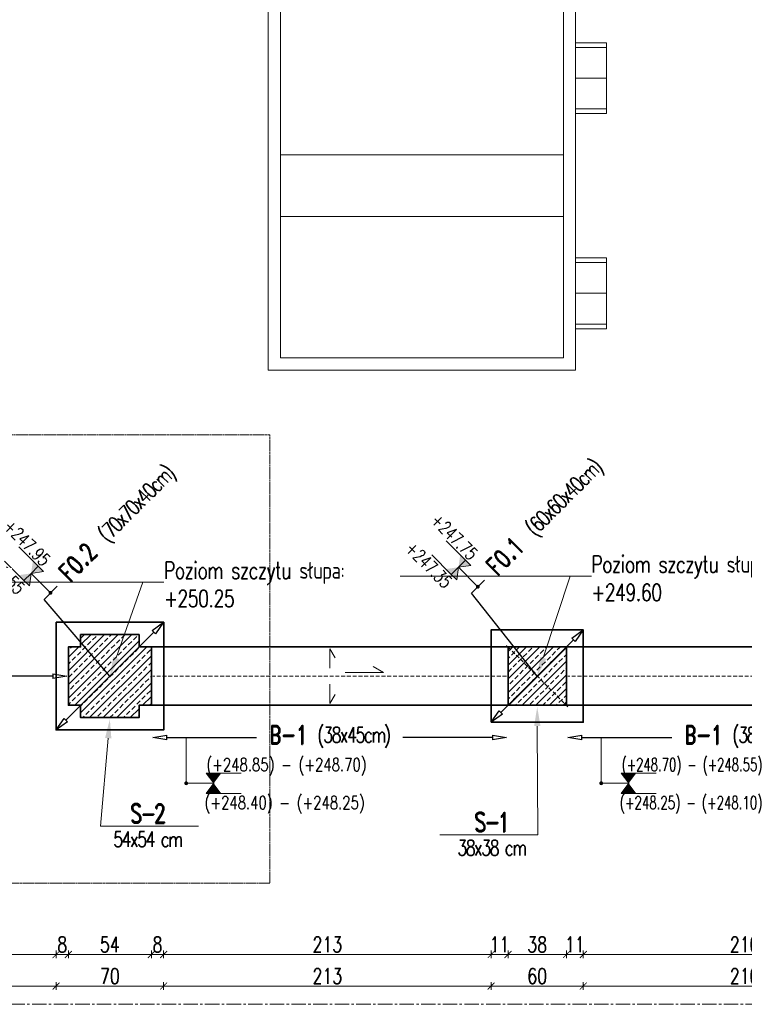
# Model space of a CAD drawing. Header units: millimetres. Extents: x -8 to 14965326, y -810 to 11054951.
# Tile 11 of 72: x 7505072 to 7505544, y 5554950 to 5555590. Entities that reach past the tile are written whole.
import ezdxf
from ezdxf import colors
from ezdxf.entities.mleader import LeaderData, LeaderLine
from ezdxf.math import Vec2, Vec3

# ---------------------------------------------------------------- set-up
doc = ezdxf.new("R2010")
doc.units = ezdxf.units.MM
doc.header["$LTSCALE"] = 0.5
doc.header["$MEASUREMENT"] = 0
doc.linetypes.add('CENTER2', pattern=[1.125, 0.75, -0.125, 0.125, -0.125])
doc.linetypes.add('KRESKOWA', pattern=[0.75, 0.5, -0.25])
doc.layers.get('0').update_dxf_attribs({"linetype": 'CONTINUOUS', "lineweight": 13})
doc.layers.get('Defpoints').update_dxf_attribs({"linetype": 'CONTINUOUS'})
for name, color, linetype, lineweight in [('_K_pozycje', 1, 'CONTINUOUS', 5), ('K_Cienkie przerywane', 252, 'KRESKOWA', 9), ('K_Fundamenty - przekrój', 40, 'CONTINUOUS', 35), ('K_Kreskowanie', 253, 'CONTINUOUS', 5), ('K_Opis', 7, 'CONTINUOUS', 9), ('K_Ściany - przekrój', 7, 'CONTINUOUS', 35), ('tkd_obszary_wykazu', 14, 'CENTER2', 9), ('tkd_wym', 1, 'CONTINUOUS', 5)]:
    doc.layers.add(name, color=color, linetype=linetype, lineweight=lineweight)
doc.styles.add('___K_OPIS_ROMAND', font='romand.shx', dxfattribs={"width": 0.75})
doc.styles.add('___K_OPIS_SIMPLEX', font='simplex.shx', dxfattribs={"width": 0.75})
doc.styles.add('tkd_txt0', font='simplex.shx', dxfattribs={"width": 0.75})
doc.dimstyles.new('opisy_wieńce', dxfattribs={"dimscale": 0.6, "dimtxt": 20, "dimasz": 25, "dimexe": 10, "dimexo": 50, "dimgap": 10, "dimtad": 0, "dimdec": 1, "dimrnd": 0.05, "dimzin": 9, "dimdsep": 46, "dimtxsty": '___K_OPIS_ROMAND', "dimblk1": 'CLOSEDBLANK', "dimblk2": 'CLOSEDBLANK', "dimsah": 1, "dimcen": 0, "dimdle": 10, "dimse1": 1, "dimse2": 1, "dimclrd": 1, "dimclre": 256, "dimclrt": 50, "dimazin": 2, "dimtm": 1e-09, "dimtfac": 1, "dimtdec": 1, "dimtmove": 2, "dimatfit": 3, "dimfxl": 1, "dimtolj": 1, "dimtzin": 0, "dimarcsym": 0})
doc.dimstyles.new('tkd_1-50cm[cm]', dxfattribs={"dimtxt": 10, "dimasz": 2.5, "dimexe": 0, "dimexo": 10, "dimgap": 1.5, "dimtad": 1, "dimdec": 1, "dimrnd": 0.5, "dimdsep": 46, "dimtxsty": 'tkd_txt0', "dimblk": 'tkd_dim_arrow', "dimcen": 0, "dimclrd": 1, "dimclre": 256, "dimclrt": 7, "dimaunit": 1, "dimadec": 0, "dimazin": 0, "dimtfac": 0.009091, "dimtdec": 1, "dimtix": 1, "dimtmove": 1, "dimatfit": 3, "dimldrblk": 'DOTSMALL', "dimfxl": 1, "dimfxlon": 1, "dimtvp": 0.02, "dimtolj": 1, "dimtzin": 9, "dimlwd": -1, "dimarcsym": 0})

# ---------------------------------------------------------------- blocks, each defined once
blk = doc.blocks.new('A$Cdc6a9087')
for p, q in [((-23, -20), (-23, 0)), ((-23, 0), (23, 0)), ((23, -20), (23, 0)), ((-23, -20), (23, -20))]:
    blk.add_line(p, q)
at = {"lineweight": 13}
for p, q in [((-20, -20), (-20, 0)), ((0, -20), (0, 0)), ((20, -20), (20, 0))]:
    blk.add_line(p, q, dxfattribs=at)
blk = doc.blocks.new('_ClosedBlank')
at = {"color": 0, "linetype": 'ByBlock', "lineweight": -2}
for p, q in [((-1, 0.167), (0, 0)), ((-1, 0.167), (-1, -0.167)), ((0, 0), (-1, -0.167))]:
    blk.add_line(p, q, dxfattribs=at)
blk = doc.blocks.new('*D160')
at = {"layer": '_K_pozycje', "color": 1, "lineweight": -2, "transparency": 16777216}
for p, q in [((7504874.11, 5555163.06), (7504914.65, 5555163.06)), ((7505094.11, 5555163.06), (7505053.07, 5555163.06))]:
    blk.add_line(p, q, dxfattribs=at)
at = {"layer": 'Defpoints', "color": 0, "transparency": 16777216}
for p in [(7504865.11, 5555163.06), (7504865.11, 5555163.06), (7505103.11, 5555163.06)]:
    blk.add_point(p, dxfattribs=at)
at = {"layer": '_K_pozycje', "color": 1, "lineweight": -2, "transparency": 16777216, "xscale": 9, "yscale": 9, "zscale": 9, "rotation": 180}
blk.add_blockref('_ClosedBlank', (7504865.11, 5555163.06), dxfattribs=at)
at = {"layer": '_K_pozycje', "color": 1, "lineweight": -2, "transparency": 16777216, "xscale": 9, "yscale": 9, "zscale": 9}
blk.add_blockref('_ClosedBlank', (7505103.11, 5555163.06), dxfattribs=at)
at = {"layer": '_K_pozycje', "color": 50, "transparency": 16777216, "insert": (7504983.86, 5555163.06), "char_height": 12, "attachment_point": 5, "style": '___K_OPIS_ROMAND'}
blk.add_mtext('\\A1;Bramka wejściowa', dxfattribs=at)
blk = doc.blocks.new('*D190')
at = {"layer": '_K_pozycje', "color": 1, "lineweight": -2, "transparency": 16777216}
for p, q in [((7505366.27, 5555216.96), (7505374.76, 5555225.44)), ((7505409.11, 5555163.06), (7505366.27, 5555216.96)), ((7505432.75, 5555186.69), (7505385.48, 5555139.42))]:
    blk.add_line(p, q, dxfattribs=at)
at = {"layer": 'Defpoints', "color": 0, "transparency": 16777216}
for p in [(7505439.11, 5555193.06), (7505379.11, 5555133.06), (7505379.11, 5555133.06)]:
    blk.add_point(p, dxfattribs=at)
at = {"layer": '_K_pozycje', "color": 1, "lineweight": -2, "transparency": 16777216, "xscale": 9, "yscale": 9, "zscale": 9}
for p, rotation in [((7505439.11, 5555193.06), 44.99999988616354), ((7505379.11, 5555133.06), 224.9999998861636)]:
    blk.add_blockref('_ClosedBlank', p, dxfattribs=dict(at, rotation=rotation))
at = {"layer": '_K_pozycje', "color": 50, "transparency": 16777216, "insert": (7505414.8, 5555265.48), "char_height": 12, "attachment_point": 5, "rotation": 45, "style": '___K_OPIS_ROMAND'}
blk.add_mtext('\\A1;F0.1{\\fArial|b0|i0|c238|p34;\\H0.87497x;\\C242;   \\Fsimplex|c238;\\H0.95241x;\\T0.8;(60x60x40cm)}', dxfattribs=at)
blk = doc.blocks.new('*U40')
at = {"layer": 'K_Opis'}
h = blk.add_hatch(color=1, dxfattribs=at)
edge = h.paths.add_edge_path()
edge.add_arc((0, 0), 0.036, 360, 720)
at = {"layer": 'K_Opis', "color": 1}
blk.add_line((0, 0.511), (0, 0), dxfattribs=at)
at = {"layer": 'K_Opis'}
for points in [[(-0.188, 0.511), (-0.188, 1.022)], [(0.188, 0.511), (0.188, 1.022)], [(-0.188, 0.511), (0, 0.511), (-0.188, 0.369), (-0.188, 0.511)], [(0.188, 0.511), (0, 0.511), (0.188, 0.369), (0.188, 0.511)]]:
    blk.add_lwpolyline(points, dxfattribs=at)
for points in [[(-0.188, 0.652), (-0.188, 0.511), (0, 0.511)], [(0.188, 0.652), (0.188, 0.511), (0, 0.511)], [(-0.188, 0.369), (-0.188, 0.511), (0, 0.511)], [(0.188, 0.369), (0.188, 0.511), (0, 0.511)]]:
    blk.add_solid(points, dxfattribs=at)
at = {"layer": 'K_Opis', "style": '___K_OPIS_SIMPLEX', "width": 0.75, "flags": 8}
for tag, p in [('góra', (-0.227, 0.383)), ('dół', (0.48, 0.383))]:
    blk.add_attdef(tag, p, '', height=0.24, rotation=90, dxfattribs=at)
blk = doc.blocks.new('*D195')
at = {"layer": '_K_pozycje', "color": 1, "lineweight": -2, "transparency": 16777216}
for p, q in [((7505088.27, 5555212.96), (7505096.76, 5555221.44)), ((7505131.11, 5555163.06), (7505088.27, 5555212.96)), ((7505159.75, 5555191.69), (7505102.48, 5555134.42))]:
    blk.add_line(p, q, dxfattribs=at)
at = {"layer": 'Defpoints', "color": 0, "transparency": 16777216}
for p in [(7505166.11, 5555198.06), (7505096.11, 5555128.06), (7505096.11, 5555128.06)]:
    blk.add_point(p, dxfattribs=at)
at = {"layer": '_K_pozycje', "color": 1, "lineweight": -2, "transparency": 16777216, "xscale": 9, "yscale": 9, "zscale": 9}
for p, rotation in [((7505166.11, 5555198.06), 45), ((7505096.11, 5555128.06), 225)]:
    blk.add_blockref('_ClosedBlank', p, dxfattribs=dict(at, rotation=rotation))
at = {"layer": '_K_pozycje', "color": 50, "transparency": 16777216, "insert": (7505136.8, 5555261.48), "char_height": 12, "attachment_point": 5, "rotation": 45, "style": '___K_OPIS_ROMAND'}
blk.add_mtext('\\A1;F0.2{\\fArial|b0|i0|c238|p34;\\H0.87497x;\\C242;   \\Fsimplex|c238;\\H0.95241x;\\T0.8;(70x70x40cm)}', dxfattribs=at)
blk = doc.blocks.new('*D210')
at = {"layer": '_K_pozycje', "color": 1, "lineweight": -2, "transparency": 16777216}
for p, q in [((7505168.11, 5555123.14), (7505226.58, 5555123.14)), ((7505380.11, 5555123.14), (7505321.65, 5555123.14))]:
    blk.add_line(p, q, dxfattribs=at)
at = {"layer": 'Defpoints', "color": 0, "transparency": 16777216}
for p in [(7505159.11, 5555143.06), (7505389.11, 5555143.06), (7505159.11, 5555123.14)]:
    blk.add_point(p, dxfattribs=at)
at = {"layer": '_K_pozycje', "color": 1, "lineweight": -2, "transparency": 16777216, "xscale": 9, "yscale": 9, "zscale": 9}
for p, rotation in [((7505159.11, 5555123.14), 179.9999999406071), ((7505389.11, 5555123.14), 359.9999999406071)]:
    blk.add_blockref('_ClosedBlank', p, dxfattribs=dict(at, rotation=rotation))
at = {"layer": '_K_pozycje', "color": 50, "transparency": 16777216, "insert": (7505274.11, 5555123.14), "char_height": 12, "attachment_point": 5, "rotation": 360, "style": '___K_OPIS_ROMAND'}
blk.add_mtext('\\A1;B-1 {\\Fsimplex|c238;\\H0.83333x;\\T0.8;\\C242;(38x45cm)}', dxfattribs=at)
blk = doc.blocks.new('*U39')
at = {"layer": 'K_Opis'}
h = blk.add_hatch(color=1, dxfattribs=at)
edge = h.paths.add_edge_path()
edge.add_arc((0, 0), 0.036, 0, 360, ccw=False)
at = {"layer": 'K_Opis', "color": 1}
blk.add_line((0, -0.511), (0, 0), dxfattribs=at)
at = {"layer": 'K_Opis'}
for points in [[(-0.188, -0.511), (0, -0.511), (-0.188, -0.369), (-0.188, -0.511)], [(-0.188, -0.511), (-0.188, -1.022)], [(0.188, -0.511), (0, -0.511), (0.188, -0.369), (0.188, -0.511)], [(0.188, -0.511), (0.188, -1.022)]]:
    blk.add_lwpolyline(points, dxfattribs=at)
for points in [[(-0.188, -0.369), (-0.188, -0.511), (0, -0.511)], [(-0.188, -0.652), (-0.188, -0.511), (0, -0.511)], [(0.188, -0.369), (0.188, -0.511), (0, -0.511)], [(0.188, -0.652), (0.188, -0.511), (0, -0.511)]]:
    blk.add_solid(points, dxfattribs=at)
at = {"layer": 'K_Opis', "style": '___K_OPIS_SIMPLEX', "width": 0.75, "flags": 8}
for tag, p in [('dół', (0.48, -0.777)), ('góra', (-0.227, -0.923))]:
    blk.add_attdef(tag, p, '', height=0.24, rotation=90, dxfattribs=at)
blk = doc.blocks.new('*D211')
at = {"layer": '_K_pozycje', "color": 1, "lineweight": -2, "transparency": 16777216}
for p, q in [((7505438.11, 5555123.14), (7505496.58, 5555123.14)), ((7505650.11, 5555123.14), (7505591.65, 5555123.14))]:
    blk.add_line(p, q, dxfattribs=at)
at = {"layer": 'Defpoints', "color": 0, "transparency": 16777216}
for p in [(7505429.11, 5555143.06), (7505659.11, 5555143.06), (7505429.11, 5555123.14)]:
    blk.add_point(p, dxfattribs=at)
at = {"layer": '_K_pozycje', "color": 1, "lineweight": -2, "transparency": 16777216, "xscale": 9, "yscale": 9, "zscale": 9}
for p, rotation in [((7505429.11, 5555123.14), 179.9999999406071), ((7505659.11, 5555123.14), 359.9999999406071)]:
    blk.add_blockref('_ClosedBlank', p, dxfattribs=dict(at, rotation=rotation))
at = {"layer": '_K_pozycje', "color": 50, "transparency": 16777216, "insert": (7505544.11, 5555123.14), "char_height": 12, "attachment_point": 5, "rotation": 360, "style": '___K_OPIS_ROMAND'}
blk.add_mtext('\\A1;B-1 {\\Fsimplex|c238;\\H0.83333x;\\T0.8;\\C242;(38x45cm)}', dxfattribs=at)
blk = doc.blocks.new('tkd_dim_arrow')
for p, q in [((-1, 0), (1, 0)), ((0, -1), (0, 1))]:
    blk.add_line(p, q)
at = {"const_width": 0.2}
blk.add_lwpolyline([(-0.9, -0.9), (0.9, 0.9)], dxfattribs=at)
blk = doc.blocks.new('*D297')
at = {"layer": 'Defpoints', "color": 0, "transparency": 16777216}
for p in [(7505439.11, 5555133.06), (7505649.11, 5555133.06), (7505439.11, 5554961.39)]:
    blk.add_point(p, dxfattribs=at)
at = {"layer": 'tkd_wym', "lineweight": -2, "transparency": 16777216}
for p, q in [((7505439.11, 5554962.39), (7505439.11, 5554961.39)), ((7505649.11, 5554962.39), (7505649.11, 5554961.39))]:
    blk.add_line(p, q, dxfattribs=at)
at = {"layer": 'tkd_wym', "color": 1, "transparency": 16777216}
blk.add_line((7505646.61, 5554961.39), (7505441.61, 5554961.39), dxfattribs=at)
at = {"layer": 'tkd_wym', "color": 1, "transparency": 16777216, "xscale": 2.5, "yscale": 2.5, "zscale": 2.5, "rotation": 180}
blk.add_blockref('tkd_dim_arrow', (7505439.11, 5554961.39), dxfattribs=at)
at = {"layer": 'tkd_wym', "color": 1, "transparency": 16777216, "xscale": 2.5, "yscale": 2.5, "zscale": 2.5}
blk.add_blockref('tkd_dim_arrow', (7505649.11, 5554961.39), dxfattribs=at)
at = {"layer": 'tkd_wym', "color": 7, "transparency": 16777216, "insert": (7505544.11, 5554967.89), "char_height": 10, "attachment_point": 5, "style": 'tkd_txt0'}
blk.add_mtext('\\A1;210', dxfattribs=at)
blk = doc.blocks.new('_DotSmall')
blk = doc.blocks.new('*D298')
at = {"layer": 'Defpoints', "color": 0, "transparency": 16777216}
for p in [(7505379.11, 5555133.06), (7505439.11, 5555133.06), (7505379.11, 5554961.39)]:
    blk.add_point(p, dxfattribs=at)
at = {"layer": 'tkd_wym', "lineweight": -2, "transparency": 16777216}
for p, q in [((7505379.11, 5554962.39), (7505379.11, 5554961.39)), ((7505439.11, 5554962.39), (7505439.11, 5554961.39))]:
    blk.add_line(p, q, dxfattribs=at)
at = {"layer": 'tkd_wym', "color": 1, "transparency": 16777216}
blk.add_line((7505436.61, 5554961.39), (7505381.61, 5554961.39), dxfattribs=at)
at = {"layer": 'tkd_wym', "color": 1, "transparency": 16777216, "xscale": 2.5, "yscale": 2.5, "zscale": 2.5, "rotation": 180}
blk.add_blockref('tkd_dim_arrow', (7505379.11, 5554961.39), dxfattribs=at)
at = {"layer": 'tkd_wym', "color": 1, "transparency": 16777216, "xscale": 2.5, "yscale": 2.5, "zscale": 2.5}
blk.add_blockref('tkd_dim_arrow', (7505439.11, 5554961.39), dxfattribs=at)
at = {"layer": 'tkd_wym', "color": 7, "transparency": 16777216, "insert": (7505409.11, 5554967.89), "char_height": 10, "attachment_point": 5, "style": 'tkd_txt0'}
blk.add_mtext('\\A1;60', dxfattribs=at)
blk = doc.blocks.new('*D299')
at = {"layer": 'Defpoints', "color": 0, "transparency": 16777216}
for p in [(7505379.11, 5555133.06), (7505166.11, 5555128.06), (7505166.11, 5554961.39)]:
    blk.add_point(p, dxfattribs=at)
at = {"layer": 'tkd_wym', "lineweight": -2, "transparency": 16777216}
for p, q in [((7505166.11, 5554962.39), (7505166.11, 5554961.39)), ((7505379.11, 5554962.39), (7505379.11, 5554961.39))]:
    blk.add_line(p, q, dxfattribs=at)
at = {"layer": 'tkd_wym', "color": 1, "transparency": 16777216}
blk.add_line((7505376.61, 5554961.39), (7505168.61, 5554961.39), dxfattribs=at)
at = {"layer": 'tkd_wym', "color": 1, "transparency": 16777216, "xscale": 2.5, "yscale": 2.5, "zscale": 2.5, "rotation": 180}
blk.add_blockref('tkd_dim_arrow', (7505166.11, 5554961.39), dxfattribs=at)
at = {"layer": 'tkd_wym', "color": 1, "transparency": 16777216, "xscale": 2.5, "yscale": 2.5, "zscale": 2.5}
blk.add_blockref('tkd_dim_arrow', (7505379.11, 5554961.39), dxfattribs=at)
at = {"layer": 'tkd_wym', "color": 7, "transparency": 16777216, "insert": (7505272.61, 5554967.89), "char_height": 10, "attachment_point": 5, "style": 'tkd_txt0'}
blk.add_mtext('\\A1;213', dxfattribs=at)
blk = doc.blocks.new('*D300')
at = {"layer": 'Defpoints', "color": 0, "transparency": 16777216}
for p in [(7505096.11, 5555128.06), (7505166.11, 5555128.06), (7505096.11, 5554961.39)]:
    blk.add_point(p, dxfattribs=at)
at = {"layer": 'tkd_wym', "lineweight": -2, "transparency": 16777216}
for p, q in [((7505096.11, 5554962.39), (7505096.11, 5554961.39)), ((7505166.11, 5554962.39), (7505166.11, 5554961.39))]:
    blk.add_line(p, q, dxfattribs=at)
at = {"layer": 'tkd_wym', "color": 1, "transparency": 16777216}
blk.add_line((7505163.61, 5554961.39), (7505098.61, 5554961.39), dxfattribs=at)
at = {"layer": 'tkd_wym', "color": 1, "transparency": 16777216, "xscale": 2.5, "yscale": 2.5, "zscale": 2.5, "rotation": 180}
blk.add_blockref('tkd_dim_arrow', (7505096.11, 5554961.39), dxfattribs=at)
at = {"layer": 'tkd_wym', "color": 1, "transparency": 16777216, "xscale": 2.5, "yscale": 2.5, "zscale": 2.5}
blk.add_blockref('tkd_dim_arrow', (7505166.11, 5554961.39), dxfattribs=at)
at = {"layer": 'tkd_wym', "color": 7, "transparency": 16777216, "insert": (7505131.11, 5554967.89), "char_height": 10, "attachment_point": 5, "style": 'tkd_txt0'}
blk.add_mtext('\\A1;70', dxfattribs=at)
blk = doc.blocks.new('*D301')
at = {"layer": 'Defpoints', "color": 0, "transparency": 16777216}
for p in [(7504872.11, 5555128.06), (7505096.11, 5555128.06), (7504872.11, 5554961.39)]:
    blk.add_point(p, dxfattribs=at)
at = {"layer": 'tkd_wym', "lineweight": -2, "transparency": 16777216}
for p, q in [((7504872.11, 5554962.39), (7504872.11, 5554961.39)), ((7505096.11, 5554962.39), (7505096.11, 5554961.39))]:
    blk.add_line(p, q, dxfattribs=at)
at = {"layer": 'tkd_wym', "color": 1, "transparency": 16777216}
blk.add_line((7505093.61, 5554961.39), (7504874.61, 5554961.39), dxfattribs=at)
at = {"layer": 'tkd_wym', "color": 1, "transparency": 16777216, "xscale": 2.5, "yscale": 2.5, "zscale": 2.5, "rotation": 180}
blk.add_blockref('tkd_dim_arrow', (7504872.11, 5554961.39), dxfattribs=at)
at = {"layer": 'tkd_wym', "color": 1, "transparency": 16777216, "xscale": 2.5, "yscale": 2.5, "zscale": 2.5}
blk.add_blockref('tkd_dim_arrow', (7505096.11, 5554961.39), dxfattribs=at)
at = {"layer": 'tkd_wym', "color": 7, "transparency": 16777216, "insert": (7504984.11, 5554967.89), "char_height": 10, "attachment_point": 5, "style": 'tkd_txt0'}
blk.add_mtext('\\A1;224', dxfattribs=at)
blk = doc.blocks.new('*D454')
at = {"layer": 'Defpoints', "color": 0, "transparency": 16777216}
for p in [(7505439.11, 5555152.03), (7505649.11, 5555149.82), (7505439.11, 5554981.94)]:
    blk.add_point(p, dxfattribs=at)
at = {"layer": 'tkd_wym', "lineweight": -2, "transparency": 16777216}
for p, q in [((7505439.11, 5554982.94), (7505439.11, 5554981.94)), ((7505649.11, 5554982.94), (7505649.11, 5554981.94))]:
    blk.add_line(p, q, dxfattribs=at)
at = {"layer": 'tkd_wym', "color": 1, "transparency": 16777216}
blk.add_line((7505646.61, 5554981.94), (7505441.61, 5554981.94), dxfattribs=at)
at = {"layer": 'tkd_wym', "color": 1, "transparency": 16777216, "xscale": 2.5, "yscale": 2.5, "zscale": 2.5, "rotation": 180}
blk.add_blockref('tkd_dim_arrow', (7505439.11, 5554981.94), dxfattribs=at)
at = {"layer": 'tkd_wym', "color": 1, "transparency": 16777216, "xscale": 2.5, "yscale": 2.5, "zscale": 2.5}
blk.add_blockref('tkd_dim_arrow', (7505649.11, 5554981.94), dxfattribs=at)
at = {"layer": 'tkd_wym', "color": 7, "transparency": 16777216, "insert": (7505544.11, 5554988.44), "char_height": 10, "attachment_point": 5, "style": 'tkd_txt0'}
blk.add_mtext('\\A1;210', dxfattribs=at)
blk = doc.blocks.new('*D455')
at = {"layer": 'Defpoints', "color": 0, "transparency": 16777216}
for p in [(7505428.11, 5555152.03), (7505439.11, 5555152.03), (7505428.11, 5554981.94)]:
    blk.add_point(p, dxfattribs=at)
at = {"layer": 'tkd_wym', "lineweight": -2, "transparency": 16777216}
for p, q in [((7505428.11, 5554982.94), (7505428.11, 5554981.94)), ((7505439.11, 5554982.94), (7505439.11, 5554981.94))]:
    blk.add_line(p, q, dxfattribs=at)
at = {"layer": 'tkd_wym', "color": 1, "transparency": 16777216}
blk.add_line((7505436.61, 5554981.94), (7505430.61, 5554981.94), dxfattribs=at)
at = {"layer": 'tkd_wym', "color": 1, "transparency": 16777216, "xscale": 2.5, "yscale": 2.5, "zscale": 2.5, "rotation": 180}
blk.add_blockref('tkd_dim_arrow', (7505428.11, 5554981.94), dxfattribs=at)
at = {"layer": 'tkd_wym', "color": 1, "transparency": 16777216, "xscale": 2.5, "yscale": 2.5, "zscale": 2.5}
blk.add_blockref('tkd_dim_arrow', (7505439.11, 5554981.94), dxfattribs=at)
at = {"layer": 'tkd_wym', "color": 7, "transparency": 16777216, "insert": (7505433.61, 5554988.44), "char_height": 10, "attachment_point": 5, "style": 'tkd_txt0'}
blk.add_mtext('\\A1;11', dxfattribs=at)
blk = doc.blocks.new('*D456')
at = {"layer": 'Defpoints', "color": 0, "transparency": 16777216}
for p in [(7505390.11, 5555150.38), (7505428.11, 5555152.03), (7505390.11, 5554981.94)]:
    blk.add_point(p, dxfattribs=at)
at = {"layer": 'tkd_wym', "lineweight": -2, "transparency": 16777216}
for p, q in [((7505390.11, 5554982.94), (7505390.11, 5554981.94)), ((7505428.11, 5554982.94), (7505428.11, 5554981.94))]:
    blk.add_line(p, q, dxfattribs=at)
at = {"layer": 'tkd_wym', "color": 1, "transparency": 16777216}
blk.add_line((7505425.61, 5554981.94), (7505392.61, 5554981.94), dxfattribs=at)
at = {"layer": 'tkd_wym', "color": 1, "transparency": 16777216, "xscale": 2.5, "yscale": 2.5, "zscale": 2.5, "rotation": 180}
blk.add_blockref('tkd_dim_arrow', (7505390.11, 5554981.94), dxfattribs=at)
at = {"layer": 'tkd_wym', "color": 1, "transparency": 16777216, "xscale": 2.5, "yscale": 2.5, "zscale": 2.5}
blk.add_blockref('tkd_dim_arrow', (7505428.11, 5554981.94), dxfattribs=at)
at = {"layer": 'tkd_wym', "color": 7, "transparency": 16777216, "insert": (7505409.11, 5554988.44), "char_height": 10, "attachment_point": 5, "style": 'tkd_txt0'}
blk.add_mtext('\\A1;38', dxfattribs=at)
blk = doc.blocks.new('*D457')
at = {"layer": 'Defpoints', "color": 0, "transparency": 16777216}
for p in [(7505379.11, 5555150.38), (7505390.11, 5555150.38), (7505379.11, 5554981.94)]:
    blk.add_point(p, dxfattribs=at)
at = {"layer": 'tkd_wym', "lineweight": -2, "transparency": 16777216}
for p, q in [((7505379.11, 5554982.94), (7505379.11, 5554981.94)), ((7505390.11, 5554982.94), (7505390.11, 5554981.94))]:
    blk.add_line(p, q, dxfattribs=at)
at = {"layer": 'tkd_wym', "color": 1, "transparency": 16777216}
blk.add_line((7505387.61, 5554981.94), (7505381.61, 5554981.94), dxfattribs=at)
at = {"layer": 'tkd_wym', "color": 1, "transparency": 16777216, "xscale": 2.5, "yscale": 2.5, "zscale": 2.5, "rotation": 180}
blk.add_blockref('tkd_dim_arrow', (7505379.11, 5554981.94), dxfattribs=at)
at = {"layer": 'tkd_wym', "color": 1, "transparency": 16777216, "xscale": 2.5, "yscale": 2.5, "zscale": 2.5}
blk.add_blockref('tkd_dim_arrow', (7505390.11, 5554981.94), dxfattribs=at)
at = {"layer": 'tkd_wym', "color": 7, "transparency": 16777216, "insert": (7505384.61, 5554988.44), "char_height": 10, "attachment_point": 5, "style": 'tkd_txt0'}
blk.add_mtext('\\A1;11', dxfattribs=at)
blk = doc.blocks.new('*D458')
at = {"layer": 'Defpoints', "color": 0, "transparency": 16777216}
for p in [(7505166.11, 5555152.14), (7505379.11, 5555150.38), (7505166.11, 5554981.94)]:
    blk.add_point(p, dxfattribs=at)
at = {"layer": 'tkd_wym', "lineweight": -2, "transparency": 16777216}
for p, q in [((7505166.11, 5554982.94), (7505166.11, 5554981.94)), ((7505379.11, 5554982.94), (7505379.11, 5554981.94))]:
    blk.add_line(p, q, dxfattribs=at)
at = {"layer": 'tkd_wym', "color": 1, "transparency": 16777216}
blk.add_line((7505376.61, 5554981.94), (7505168.61, 5554981.94), dxfattribs=at)
at = {"layer": 'tkd_wym', "color": 1, "transparency": 16777216, "xscale": 2.5, "yscale": 2.5, "zscale": 2.5, "rotation": 180}
blk.add_blockref('tkd_dim_arrow', (7505166.11, 5554981.94), dxfattribs=at)
at = {"layer": 'tkd_wym', "color": 1, "transparency": 16777216, "xscale": 2.5, "yscale": 2.5, "zscale": 2.5}
blk.add_blockref('tkd_dim_arrow', (7505379.11, 5554981.94), dxfattribs=at)
at = {"layer": 'tkd_wym', "color": 7, "transparency": 16777216, "insert": (7505272.61, 5554988.44), "char_height": 10, "attachment_point": 5, "style": 'tkd_txt0'}
blk.add_mtext('\\A1;213', dxfattribs=at)
blk = doc.blocks.new('*D459')
at = {"layer": 'Defpoints', "color": 0, "transparency": 16777216}
for p in [(7505158.11, 5555152.14), (7505166.11, 5555152.14), (7505158.11, 5554981.94)]:
    blk.add_point(p, dxfattribs=at)
at = {"layer": 'tkd_wym', "lineweight": -2, "transparency": 16777216}
for p, q in [((7505158.11, 5554982.94), (7505158.11, 5554981.94)), ((7505166.11, 5554982.94), (7505166.11, 5554981.94))]:
    blk.add_line(p, q, dxfattribs=at)
at = {"layer": 'tkd_wym', "color": 1, "transparency": 16777216}
for p, q in [((7505155.61, 5554981.94), (7505153.11, 5554981.94)), ((7505166.11, 5554981.94), (7505158.11, 5554981.94)), ((7505168.61, 5554981.94), (7505171.11, 5554981.94))]:
    blk.add_line(p, q, dxfattribs=at)
at = {"layer": 'tkd_wym', "color": 1, "transparency": 16777216, "xscale": 2.5, "yscale": 2.5, "zscale": 2.5}
blk.add_blockref('tkd_dim_arrow', (7505158.11, 5554981.94), dxfattribs=at)
at = {"layer": 'tkd_wym', "color": 1, "transparency": 16777216, "xscale": 2.5, "yscale": 2.5, "zscale": 2.5, "rotation": 180}
blk.add_blockref('tkd_dim_arrow', (7505166.11, 5554981.94), dxfattribs=at)
at = {"layer": 'tkd_wym', "color": 7, "transparency": 16777216, "insert": (7505162.11, 5554988.44), "char_height": 10, "attachment_point": 5, "style": 'tkd_txt0'}
blk.add_mtext('\\A1;8', dxfattribs=at)
blk = doc.blocks.new('*D460')
at = {"layer": 'Defpoints', "color": 0, "transparency": 16777216}
for p in [(7505104.11, 5555152.14), (7505158.11, 5555152.14), (7505104.11, 5554981.94)]:
    blk.add_point(p, dxfattribs=at)
at = {"layer": 'tkd_wym', "lineweight": -2, "transparency": 16777216}
for p, q in [((7505104.11, 5554982.94), (7505104.11, 5554981.94)), ((7505158.11, 5554982.94), (7505158.11, 5554981.94))]:
    blk.add_line(p, q, dxfattribs=at)
at = {"layer": 'tkd_wym', "color": 1, "transparency": 16777216}
blk.add_line((7505155.61, 5554981.94), (7505106.61, 5554981.94), dxfattribs=at)
at = {"layer": 'tkd_wym', "color": 1, "transparency": 16777216, "xscale": 2.5, "yscale": 2.5, "zscale": 2.5, "rotation": 180}
blk.add_blockref('tkd_dim_arrow', (7505104.11, 5554981.94), dxfattribs=at)
at = {"layer": 'tkd_wym', "color": 1, "transparency": 16777216, "xscale": 2.5, "yscale": 2.5, "zscale": 2.5}
blk.add_blockref('tkd_dim_arrow', (7505158.11, 5554981.94), dxfattribs=at)
at = {"layer": 'tkd_wym', "color": 7, "transparency": 16777216, "insert": (7505131.11, 5554988.44), "char_height": 10, "attachment_point": 5, "style": 'tkd_txt0'}
blk.add_mtext('\\A1;54', dxfattribs=at)
blk = doc.blocks.new('*D461')
at = {"layer": 'Defpoints', "color": 0, "transparency": 16777216}
for p in [(7505096.11, 5555152.14), (7505104.11, 5555152.14), (7505096.11, 5554981.94)]:
    blk.add_point(p, dxfattribs=at)
at = {"layer": 'tkd_wym', "lineweight": -2, "transparency": 16777216}
for p, q in [((7505096.11, 5554982.94), (7505096.11, 5554981.94)), ((7505104.11, 5554982.94), (7505104.11, 5554981.94))]:
    blk.add_line(p, q, dxfattribs=at)
at = {"layer": 'tkd_wym', "color": 1, "transparency": 16777216}
for p, q in [((7505093.61, 5554981.94), (7505091.11, 5554981.94)), ((7505104.11, 5554981.94), (7505096.11, 5554981.94)), ((7505106.61, 5554981.94), (7505109.11, 5554981.94))]:
    blk.add_line(p, q, dxfattribs=at)
at = {"layer": 'tkd_wym', "color": 1, "transparency": 16777216, "xscale": 2.5, "yscale": 2.5, "zscale": 2.5}
blk.add_blockref('tkd_dim_arrow', (7505096.11, 5554981.94), dxfattribs=at)
at = {"layer": 'tkd_wym', "color": 1, "transparency": 16777216, "xscale": 2.5, "yscale": 2.5, "zscale": 2.5, "rotation": 180}
blk.add_blockref('tkd_dim_arrow', (7505104.11, 5554981.94), dxfattribs=at)
at = {"layer": 'tkd_wym', "color": 7, "transparency": 16777216, "insert": (7505100.11, 5554988.44), "char_height": 10, "attachment_point": 5, "style": 'tkd_txt0'}
blk.add_mtext('\\A1;8', dxfattribs=at)
blk = doc.blocks.new('*D462')
at = {"layer": 'Defpoints', "color": 0, "transparency": 16777216}
for p in [(7504872.11, 5555149.13), (7505096.11, 5555152.14), (7504872.11, 5554981.94)]:
    blk.add_point(p, dxfattribs=at)
at = {"layer": 'tkd_wym', "lineweight": -2, "transparency": 16777216}
for p, q in [((7504872.11, 5554982.94), (7504872.11, 5554981.94)), ((7505096.11, 5554982.94), (7505096.11, 5554981.94))]:
    blk.add_line(p, q, dxfattribs=at)
at = {"layer": 'tkd_wym', "color": 1, "transparency": 16777216}
blk.add_line((7505093.61, 5554981.94), (7504874.61, 5554981.94), dxfattribs=at)
at = {"layer": 'tkd_wym', "color": 1, "transparency": 16777216, "xscale": 2.5, "yscale": 2.5, "zscale": 2.5, "rotation": 180}
blk.add_blockref('tkd_dim_arrow', (7504872.11, 5554981.94), dxfattribs=at)
at = {"layer": 'tkd_wym', "color": 1, "transparency": 16777216, "xscale": 2.5, "yscale": 2.5, "zscale": 2.5}
blk.add_blockref('tkd_dim_arrow', (7505096.11, 5554981.94), dxfattribs=at)
at = {"layer": 'tkd_wym', "color": 7, "transparency": 16777216, "insert": (7504984.11, 5554988.44), "char_height": 10, "attachment_point": 5, "style": 'tkd_txt0'}
blk.add_mtext('\\A1;224', dxfattribs=at)

msp = doc.modelspace()

# ---------------------------------------------------------------- hatches: boundary and pattern name
at = {"layer": 'K_Kreskowanie'}
h = msp.add_hatch(dxfattribs=at)
h.set_pattern_fill('ANSI33', color=256, scale=25)
h.set_pattern_definition([(45, (294, 0), (-4.4194173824, 4.4194173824), []), (45, (298.4194, 0), (-4.4194173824, 4.4194173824), [3.125, -1.5625])])
h.paths.add_polyline_path([(7505158.1116, 5555182.0558), (7505150.1116, 5555182.0558), (7505150.1116, 5555190.0558), (7505112.1116, 5555190.0558), (7505112.1116, 5555182.0558), (7505104.1116, 5555182.0558), (7505104.1116, 5555144.0558), (7505112.1116, 5555144.0558), (7505112.1116, 5555136.0558), (7505150.1116, 5555136.0558), (7505150.1116, 5555144.0558), (7505158.1116, 5555144.0558)])
h = msp.add_hatch(dxfattribs=at)
h.set_pattern_fill('ANSI33', color=256, scale=25)
h.set_pattern_definition([(45, (1517.7154, -3142.1795), (-4.4194173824, 4.4194173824), []), (45, (1522.135, -3142.1795), (-4.4194173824, 4.4194173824), [3.125, -1.5625])])
h.paths.add_polyline_path([(7505390.1116, 5555144.0558), (7505428.1116, 5555144.0558), (7505428.1116, 5555182.0558), (7505390.1116, 5555182.0558)])

# ---------------------------------------------------------------- linework, layer by layer
at = {"layer": '_K_pozycje'}
for p, q in [((7505180.7689, 5555093.3205), (7505180.7689, 5555123.1446)), ((7505450.7689, 5555093.3205), (7505450.7689, 5555123.1446))]:
    msp.add_line(p, q, dxfattribs=at)
at = {"layer": 'K_Cienkie przerywane', "linetype": 'KRESKOWA', "ltscale": 10}
for p, q in [((7505429.1116, 5555183.0558), (7505389.1116, 5555143.0558)), ((7505429.1116, 5555143.0558), (7505389.1116, 5555183.0558)), ((7505389.1116, 5555163.0558), (7505159.1116, 5555163.0558)), ((7505659.1116, 5555163.0558), (7505429.1116, 5555163.0558))]:
    msp.add_line(p, q, dxfattribs=at)
at = {"layer": 'K_Cienkie przerywane', "ltscale": 2}
msp.add_lwpolyline([(7504744.5544, 5555320.0558), (7505235.1746, 5555320.0558), (7505235.1746, 5555028.3954), (7504744.5544, 5555028.3954)], close=True, dxfattribs=at)
at = {"layer": 'K_Fundamenty - przekrój'}
for points in [[(7505096.1116, 5555198.0558), (7505166.1116, 5555198.0558), (7505166.1116, 5555128.0558), (7505096.1116, 5555128.0558)], [(7505379.1116, 5555133.0557), (7505379.1116, 5555193.0557), (7505439.1116, 5555193.0557), (7505439.1116, 5555133.0557)]]:
    msp.add_lwpolyline(points, close=True, dxfattribs=at)
at = {"layer": 'K_Kreskowanie', "color": 253}
for p, q in [((7505242.1116, 5555502.0558), (7505426.1116, 5555502.0558)), ((7505242.1116, 5555462.0558), (7505426.1116, 5555462.0558))]:
    msp.add_line(p, q, dxfattribs=at)
at = {"layer": 'K_Kreskowanie', "color": 253, "flags": 128}
msp.add_lwpolyline([(7505434.1116, 5555362.0558), (7505434.1116, 5557182.0558), (7505234.1116, 5557182.0558), (7505234.1116, 5555362.0558), (7505434.1116, 5555362.0558)], dxfattribs=at)
msp.add_lwpolyline([(7505426.1116, 5555370.0558), (7505426.1116, 5557174.0558), (7505242.1116, 5557174.0558), (7505242.1116, 5555370.0558)], close=True, dxfattribs=at)
at = {"layer": 'K_Opis'}
for points in [[(7505274.1116, 5555168.2805), (7505274.1116, 5555180.8189), (7505277.5951, 5555175.0301)], [(7505284.1689, 5555165.4174), (7505309.1689, 5555165.4174), (7505302.3286, 5555169.2363)], [(7505274.1116, 5555157.831), (7505274.1116, 5555145.2926), (7505277.5951, 5555151.0814)]]:
    msp.add_lwpolyline(points, dxfattribs=at)
at = {"layer": 'K_Ściany - przekrój', "linetype": 'Continuous', "ltscale": 2.5}
for p, q in [((7505158.1116, 5555182.0558), (7505390.1116, 5555182.0558)), ((7505428.1116, 5555182.0558), (7505660.1116, 5555182.0558)), ((7505390.1116, 5555144.0558), (7505158.1116, 5555144.0558)), ((7505660.1116, 5555144.0558), (7505428.1116, 5555144.0558))]:
    msp.add_line(p, q, dxfattribs=at)
for points in [[(7505112.1116, 5555190.0558), (7505150.1116, 5555190.0558), (7505150.1116, 5555182.0558), (7505158.1116, 5555182.0558), (7505158.1116, 5555144.0558), (7505150.1116, 5555144.0558), (7505150.1116, 5555136.0558), (7505112.1116, 5555136.0558), (7505112.1116, 5555144.0558), (7505104.1116, 5555144.0558), (7505104.1116, 5555182.0558), (7505112.1116, 5555182.0558)], [(7505390.1116, 5555182.0558), (7505428.1116, 5555182.0558), (7505428.1116, 5555144.0558), (7505390.1116, 5555144.0558)]]:
    msp.add_lwpolyline(points, close=True, dxfattribs=at)
at = {"layer": 'tkd_obszary_wykazu', "ltscale": 25}
msp.add_lwpolyline([(7503716.8376, 5559109.3854), (7506482.0527, 5559109.3854), (7506482.0527, 5554949.5308), (7503716.8376, 5554949.5308)], close=True, dxfattribs=at)

# ---------------------------------------------------------------- block references
ref = msp.add_blockref('*U40', (7505370.5173, 5555221.1996), dxfattribs=dict(xscale=-35, yscale=35, zscale=35, rotation=45.00000736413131))
ref.add_attrib('góra', '+247.75', (7505339.2994, 5555263.6699), dxfattribs={"layer": 'K_Opis', "height": 8.4, "rotation": 315.0000074, "style": '___K_OPIS_SIMPLEX', "width": 0.75, "flags": 8})
ref.add_attrib('dół', '+247.35', (7505322.6546, 5555245.3281), dxfattribs={"layer": 'K_Opis', "height": 8.4, "rotation": 315.0000074, "style": '___K_OPIS_SIMPLEX', "width": 0.75, "flags": 8})
ref = msp.add_blockref('*U40', (7505092.5173, 5555217.1996), dxfattribs=dict(xscale=-35, yscale=35, zscale=35, rotation=45.00000736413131))
ref.add_attrib('góra', '+247.95', (7505061.2994, 5555259.6699), dxfattribs={"layer": 'K_Opis', "height": 8.4, "rotation": 315.0000074, "style": '___K_OPIS_SIMPLEX', "width": 0.75, "flags": 8})
ref.add_attrib('dół', '+247.55', (7505044.6546, 5555241.3281), dxfattribs={"layer": 'K_Opis', "height": 8.4, "rotation": 315.0000074, "style": '___K_OPIS_SIMPLEX', "width": 0.75, "flags": 8})
ref = msp.add_blockref('*U39', (7505180.7689, 5555093.3205), dxfattribs=dict(xscale=-35, yscale=35, zscale=35, rotation=90.00000746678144))
ref.add_attrib('góra', '(+248.85) - (+248.70)', (7505193.8743, 5555101.2772), dxfattribs={"layer": 'K_Opis', "height": 8.4, "rotation": 0.0000075, "style": '___K_OPIS_SIMPLEX', "width": 0.75, "flags": 8})
ref.add_attrib('dół', '(+248.40) - (+248.25)', (7505192.6743, 5555076.5379), dxfattribs={"layer": 'K_Opis', "height": 8.4, "rotation": 0.0000075, "style": '___K_OPIS_SIMPLEX', "width": 0.75, "flags": 8})
ref = msp.add_blockref('*U39', (7505450.7689, 5555093.3205), dxfattribs=dict(xscale=-35, yscale=35, zscale=35, rotation=90.00000746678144))
ref.add_attrib('góra', '(+248.70) - (+248.55)', (7505463.8743, 5555101.2772), dxfattribs={"layer": 'K_Opis', "height": 8.4, "rotation": 0.0000075, "style": '___K_OPIS_SIMPLEX', "width": 0.75, "flags": 8})
ref.add_attrib('dół', '(+248.25) - (+248.10)', (7505462.6743, 5555076.5379), dxfattribs={"layer": 'K_Opis', "height": 8.4, "rotation": 0.0000075, "style": '___K_OPIS_SIMPLEX', "width": 0.75, "flags": 8})
at = {"layer": 'K_Kreskowanie', "color": 8, "rotation": 270}
for p in [(7505454.1116, 5555552.0558), (7505454.1116, 5555412.0558)]:
    msp.add_blockref('A$Cdc6a9087', p, dxfattribs=at)

# ---------------------------------------------------------------- dimensions: what is measured, and where the dimension line sits
at = {"layer": '_K_pozycje'}
for base, p1, p2, angle, text, override, picture, middle in [((7505379.1116, 5555133.0557), (7505439.1116, 5555193.0557), (7505379.1116, 5555133.0557), 224.9999999, 'F0.1{\\fArial|b0|i0|c238|p34;\\H0.87497x;\\C242;   \\Fsimplex|c238;\\H0.95241x;\\T0.8;(60x60x40cm)}', {"dimasz": 15, "dimtmove": 1}, '*D190', (7505379.0026, 5555229.6848)), ((7505096.1116, 5555128.0558), (7505166.1116, 5555198.0558), (7505096.1116, 5555128.0558), 225, 'F0.2{\\fArial|b0|i0|c238|p34;\\H0.87497x;\\C242;   \\Fsimplex|c238;\\H0.95241x;\\T0.8;(70x70x40cm)}', {"dimasz": 15, "dimtmove": 1}, '*D195', (7505101.0026, 5555225.6848)), ((7504865.1116, 5555163.0558), (7505103.1116, 5555163.0558), (7504865.1116, 5555163.0558), 180, 'Bramka wejściowa', {"dimasz": 15}, '*D160', (7504983.8599, 5555163.0558)), ((7505159.1116, 5555123.1446), (7505389.1116, 5555143.0558), (7505159.1116, 5555143.0558), 179.9999999, 'B-1 {\\Fsimplex|c238;\\H0.83333x;\\T0.8;\\C242;(38x45cm)}', {"dimasz": 15}, '*D210', (7505274.1116, 5555123.1446)), ((7505429.1116, 5555123.1446), (7505659.1116, 5555143.0558), (7505429.1116, 5555143.0558), 179.9999999, 'B-1 {\\Fsimplex|c238;\\H0.83333x;\\T0.8;\\C242;(38x45cm)}', {"dimasz": 15}, '*D211', (7505544.1116, 5555123.1446))]:
    dim = msp.add_linear_dim(base=base, p1=p1, p2=p2, angle=angle, text=text, dimstyle='opisy_wieńce', override=override, dxfattribs=at)
    dim.commit()
    dim.dimension.update_dxf_attribs({"geometry": picture, "text_midpoint": middle, "dimtype": 161})
at = {"layer": 'tkd_wym'}
for base, p1, p2, picture, middle in [((7504872.1116, 5554981.9407), (7505096.1116, 5555152.1422), (7504872.1116, 5555149.1281), '*D462', (7504984.1116, 5554988.4407)), ((7505096.1116, 5554981.9407), (7505104.1116, 5555152.1422), (7505096.1116, 5555152.1422), '*D461', (7505100.1116, 5554988.4407)), ((7505104.1116, 5554981.9407), (7505158.1116, 5555152.1422), (7505104.1116, 5555152.1422), '*D460', (7505131.1116, 5554988.4407)), ((7505158.1116, 5554981.9407), (7505166.1116, 5555152.1422), (7505158.1116, 5555152.1422), '*D459', (7505162.1116, 5554988.4407)), ((7505166.1116, 5554981.9407), (7505379.1116, 5555150.3788), (7505166.1116, 5555152.1422), '*D458', (7505272.6116, 5554988.4407)), ((7505379.1116, 5554981.9407), (7505390.1116, 5555150.3788), (7505379.1116, 5555150.3788), '*D457', (7505384.6116, 5554988.4407)), ((7505390.1116, 5554981.9407), (7505428.1116, 5555152.0297), (7505390.1116, 5555150.3788), '*D456', (7505409.1116, 5554988.4407)), ((7505428.1116, 5554981.9407), (7505439.1116, 5555152.0297), (7505428.1116, 5555152.0297), '*D455', (7505433.6116, 5554988.4407)), ((7505439.1116, 5554981.9407), (7505649.1116, 5555149.8195), (7505439.1116, 5555152.0297), '*D454', (7505544.1116, 5554988.4407)), ((7505166.1116, 5554961.3904), (7505379.1116, 5555133.0557), (7505166.1116, 5555128.0558), '*D299', (7505272.6116, 5554967.8904)), ((7505379.1116, 5554961.3904), (7505439.1116, 5555133.0557), (7505379.1116, 5555133.0557), '*D298', (7505409.1116, 5554967.8904)), ((7505439.1116, 5554961.3904), (7505649.1116, 5555133.0557), (7505439.1116, 5555133.0557), '*D297', (7505544.1116, 5554967.8904)), ((7504872.1116, 5554961.3904), (7505096.1116, 5555128.0558), (7504872.1116, 5555128.0558), '*D301', (7504984.1116, 5554967.8904)), ((7505096.1116, 5554961.3904), (7505166.1116, 5555128.0558), (7505096.1116, 5555128.0558), '*D300', (7505131.1116, 5554967.8904))]:
    dim = msp.add_linear_dim(base=base, p1=p1, p2=p2, dimstyle='tkd_1-50cm[cm]', dxfattribs=at)
    dim.commit()
    dim.dimension.update_dxf_attribs({"geometry": picture, "text_midpoint": middle})

# ---------------------------------------------------------------- leaders
at = {"layer": 'K_Opis'}
ml = msp.add_multileader_mtext('Standard', dxfattribs=at)
ml.set_content('{\\T0.95;Poziom szczytu słupa:\\P+249.60}', color=256, style='___K_OPIS_SIMPLEX')
ml.set_leader_properties(color=256, linetype='ByLayer', lineweight=9)
ml.build(insert=Vec2(0, 0))
ml.multileader.update_dxf_attribs({"text_left_attachment_type": 6, "text_right_attachment_type": 6, "arrow_head_size": 12.5})
ctx = ml.context
ctx.base_point, ctx.char_height, ctx.arrow_head_size, ctx.landing_gap_size, ctx.plane_origin = Vec3(7505444.327, 5555228.1324), 11, 12.5, 0, Vec3(7505430.2166, 5555541.9231)
ctx.left_attachment, ctx.right_attachment = 6, 6
notes = []
notes.append((ctx, [(0, (1, 1, 0), (7505430.5758, 5555228.1324), (1, 0), 13.7512, [(0, [(7505409.1116, 5555163.0557)], 0, [])])]))
ctx.mtext.insert, ctx.mtext.width, ctx.mtext.defined_height, ctx.mtext.flow_direction = Vec3(7505444.327, 5555241.3324), 140.399647, 98.2467, 5
ml = msp.add_multileader_mtext('Standard', dxfattribs=at)
ml.set_content('\\T0.95;Poziom szczytu słupa:\\P+250.25', color=256, style='___K_OPIS_SIMPLEX')
ml.set_leader_properties(color=256, linetype='ByLayer', lineweight=9)
ml.build(insert=Vec2(0, 0))
ml.multileader.update_dxf_attribs({"text_left_attachment_type": 6, "text_right_attachment_type": 6, "arrow_head_size": 12.5})
ctx = ml.context
ctx.base_point, ctx.char_height, ctx.arrow_head_size, ctx.landing_gap_size, ctx.plane_origin = Vec3(7505166.327, 5555224.1324), 11, 12.5, 0, Vec3(7505152.2166, 5555537.9231)
ctx.left_attachment, ctx.right_attachment = 6, 6
notes.append((ctx, [(0, (1, 1, 0), (7505152.5758, 5555224.1324), (1, 0), 13.7512, [(0, [(7505131.1116, 5555163.0558)], 0, [])])]))
ctx.mtext.insert, ctx.mtext.width, ctx.mtext.defined_height, ctx.mtext.flow_direction = Vec3(7505166.327, 5555237.3324), 140.399647, 98.2467, 5
ml = msp.add_multileader_mtext('Standard', dxfattribs=at)
ml.set_content('{\\T0.85;\\C2;S-1\\T1;\\C50;\\P\\Fsimplex|c238;\\H0.8x;\\T0.8;\\C1;38x38 cm}', color=7, style='___K_OPIS_ROMAND')
ml.set_leader_properties(color=1, linetype='CONTINUOUS', lineweight=9)
ml.build(insert=Vec2(0, 0))
ml.multileader.update_dxf_attribs({"text_left_attachment_type": 6, "text_right_attachment_type": 6, "dogleg_length": 5, "arrow_head_size": 12.5})
ctx = ml.context
ctx.base_point, ctx.char_height, ctx.arrow_head_size, ctx.landing_gap_size, ctx.plane_origin = Vec3(7505356.1046, 5555059.8039), 12.5, 12.5, 0, Vec3(7505456.7324, 5555111.8398)
ctx.left_attachment, ctx.right_attachment, ctx.text_align_type = 6, 6, 1
notes.append((ctx, [(1, (1, 1, 0), (7505409.4633, 5555059.8039), (-1, 0), 7.2158, [(0, [(7505409.1116, 5555143.0558)], 0, [])])]))
ctx.mtext.insert, ctx.mtext.alignment, ctx.mtext.line_spacing_factor, ctx.mtext.flow_direction = Vec3(7505379.1761, 5555074.3039), 2, 0.864, 5
ml = msp.add_multileader_mtext('Standard', dxfattribs=at)
ml.set_content('{\\T0.85;\\C2;S-2\\T1;\\C50;\\P\\Fsimplex|c238;\\H0.8x;\\T0.8;\\C1;54x54 cm}', color=7, style='___K_OPIS_ROMAND')
ml.set_leader_properties(color=1, linetype='CONTINUOUS', lineweight=9)
ml.build(insert=Vec2(0, 0))
ml.multileader.update_dxf_attribs({"text_left_attachment_type": 6, "text_right_attachment_type": 6, "dogleg_length": 5, "arrow_head_size": 12.5})
ctx = ml.context
ctx.base_point, ctx.char_height, ctx.arrow_head_size, ctx.landing_gap_size, ctx.plane_origin = Vec3(7505132.2682, 5555065.3764), 12.5, 12.5, 0, Vec3(7505178.7324, 5555107.8398)
ctx.left_attachment, ctx.right_attachment, ctx.text_align_type = 6, 6, 1
notes.append((ctx, [(0, (1, 1, 0), (7505125.0524, 5555065.3764), (1, 0), 7.2158, [(0, [(7505131.1116, 5555135.0558)], 0, [])])]))
ctx.mtext.insert, ctx.mtext.alignment, ctx.mtext.line_spacing_factor, ctx.mtext.flow_direction = Vec3(7505155.3397, 5555079.8764), 2, 0.864, 5
for ctx, leaders in notes:
    for number, flags, end, landing, length, lines in leaders:
        leader = LeaderData()
        leader.index, (leader.has_last_leader_line, leader.has_dogleg_vector, leader.attachment_direction) = number, flags
        leader.last_leader_point, leader.dogleg_vector, leader.dogleg_length = Vec3(end), Vec3(landing), length
        for number, points, colour, breaks in lines:
            line = LeaderLine()
            line.index, line.vertices, line.color, line.breaks = number, Vec3.list(points), colors.encode_raw_color(colour), breaks
            leader.lines.append(line)
        ctx.leaders.append(leader)

doc.saveas('drawing.dxf')
